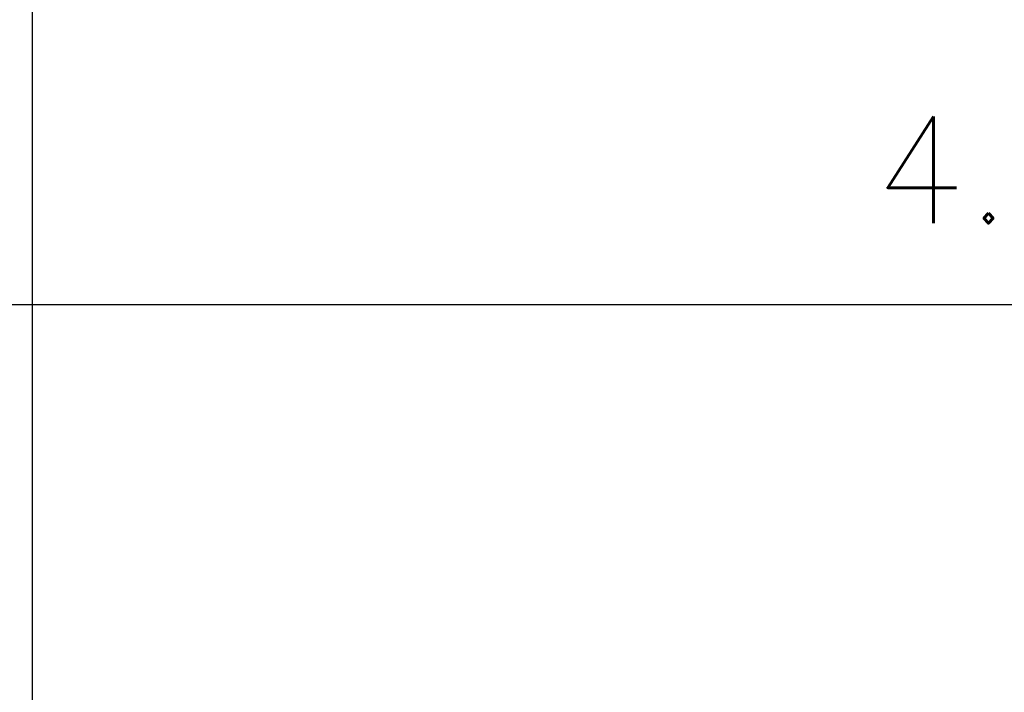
# Model space of a CAD drawing. Extents: x 480599 to 802090, y -87928 to 319597.
# Tile 16 of 50: x 609409 to 611714, y 18196 to 19772. Entities that reach past the tile are written whole.
import ezdxf

# ---------------------------------------------------------------- set-up
doc = ezdxf.new("R2010")
doc.units = 0
doc.header["$MEASUREMENT"] = 0
doc.layers.get('0').update_dxf_attribs({"color": 252, "linetype": 'CONTINUOUS'})
doc.layers.get('Defpoints').update_dxf_attribs({"color": 252, "linetype": 'CONTINUOUS'})
doc.layers.add('Linie_tabeli', color=7, linetype='CONTINUOUS')
doc.styles.add('ROMANS', font='romans')
doc.styles.get("Standard").update_dxf_attribs({"font": 'arial.ttf'})
doc.dimstyles.new('2 Bartek', dxfattribs={"dimtxt": 200, "dimasz": 50, "dimexe": 10, "dimexo": 30, "dimgap": 300, "dimtad": 1, "dimlfac": 0.001, "dimrnd": 0.1, "dimzin": 0, "dimdsep": 46, "dimtxsty": 'Standard', "dimblk": 'NONE', "dimcen": 1, "dimse1": 1, "dimse2": 1, "dimsd1": 1, "dimsd2": 1, "dimclrt": 2, "dimadec": 0, "dimazin": 0, "dimtfac": 1, "dimtix": 1, "dimtmove": 2, "dimatfit": 0, "dimfxl": 1, "dimtolj": 1, "dimtzin": 0, "dimarcsym": 0})

# ---------------------------------------------------------------- blocks, each defined once
blk = doc.blocks.new('*D1170')
at = {"layer": 'Defpoints', "color": 0, "linetype": 'Continuous'}
for p in [(609439.4, 19104.1), (613711.9, 19104.1), (613711.9, 17104)]:
    blk.add_point(p, dxfattribs=at)
at = {"color": 2, "linetype": 'Continuous', "insert": (611784.3, 19419.8), "char_height": 250, "attachment_point": 5, "style": 'ROMANS'}
blk.add_mtext('\\A1;4.27', dxfattribs=at)
blk = doc.blocks.new('_None')

msp = doc.modelspace()

# ---------------------------------------------------------------- linework, layer by layer
msp.add_line((609439.459, 18104.396), (609439.735, 27113.72))
at = {"layer": 'Linie_tabeli'}
msp.add_line((530896.645, 19104.396), (758296.446, 19104.396), dxfattribs=at)

# ---------------------------------------------------------------- dimensions: what is measured, and where the dimension line sits
at = {"linetype": 'Continuous'}
dim = msp.add_linear_dim(base=(613711.939, 19104.057), p1=(609439.39, 19104.057), p2=(613711.939, 17103.954), dimstyle='2 Bartek', override={"dimtxt": 250, "dimrnd": 0.01, "dimpost": '', "dimtxsty": 'ROMANS'}, dxfattribs=at)
dim.commit()
dim.dimension.update_dxf_attribs({"geometry": '*D1170', "text_midpoint": (611784.294, 19419.763), "dimtype": 160})

doc.saveas('drawing.dxf')
